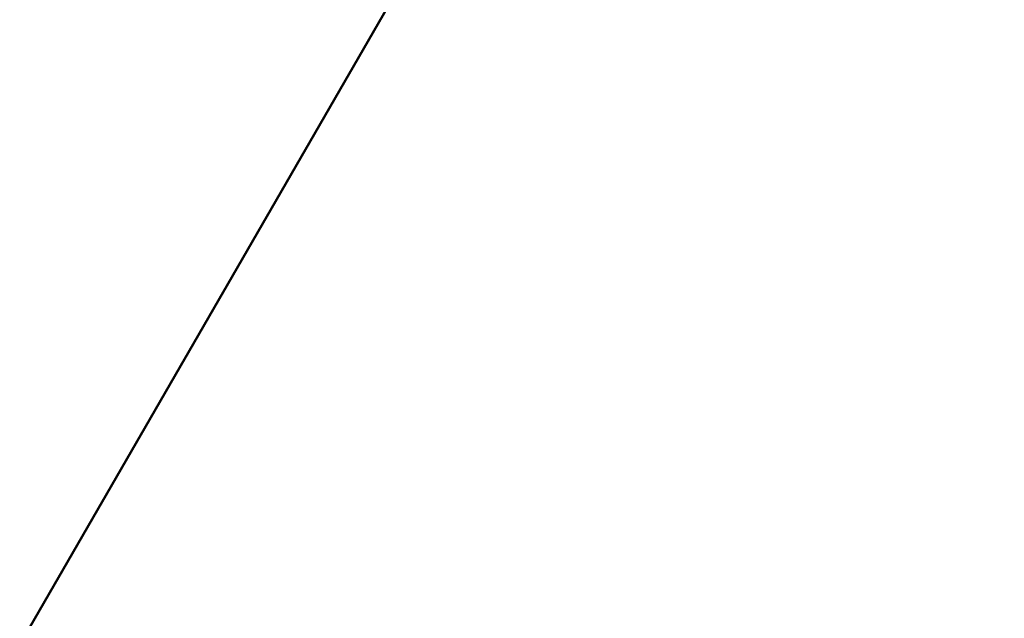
# Model space of a CAD drawing. Header units: millimetres. Extents: x -2000 to 2000, y -2000 to 2000.
# Tile 169 of 256: x -7 to -4.2, y 0.07 to 1.78. Entities that reach past the tile are written whole.
import ezdxf

# ---------------------------------------------------------------- set-up
doc = ezdxf.new("R2010")
doc.units = ezdxf.units.MM
doc.layers.add('E-LITE-EQPM', color=33, linetype='Continuous', lineweight=40)

msp = doc.modelspace()

# ---------------------------------------------------------------- meshes
at = {"layer": 'E-LITE-EQPM'}
mesh = msp.add_polyface(dxfattribs=at)
corners = [(-7, 0, 3962), (-3.5, -6.0622, 3962), (3.5, -6.0622, 3962), (7, 0, 3962), (3.5, 6.0622, 3962), (-3.5, 6.0622, 3962)]
mesh.append_faces([[corners[k] for k in face] for face in [(0, 3, 4, 5)]], dxfattribs={"vtx0": -1})
mesh.append_faces([[corners[k] for k in face] for face in [(1, 2, 3, 0)]], dxfattribs={"vtx2": -1})
mesh = msp.add_polyface(dxfattribs=at)
corners = [(4, 0, 3917), (0, 4, 3917), (-4, 0, 3917), (-7, 0, 3962), (-3.5, 6.0622, 3962), (3.5, 6.0622, 3962), (7, 0, 3962)]
mesh.append_faces([[corners[k] for k in face] for face in [(5, 0, 1), (1, 4, 5)]], dxfattribs={"vtx0": -1, "vtx2": -1})
mesh.append_faces([[corners[k] for k in face] for face in [(6, 0, 5), (3, 4, 2)]], dxfattribs={"vtx1": -1})
mesh.append_faces([[corners[k] for k in face] for face in [(1, 2, 4)]], dxfattribs={"vtx1": -1, "vtx2": -1})

doc.saveas('drawing.dxf')
